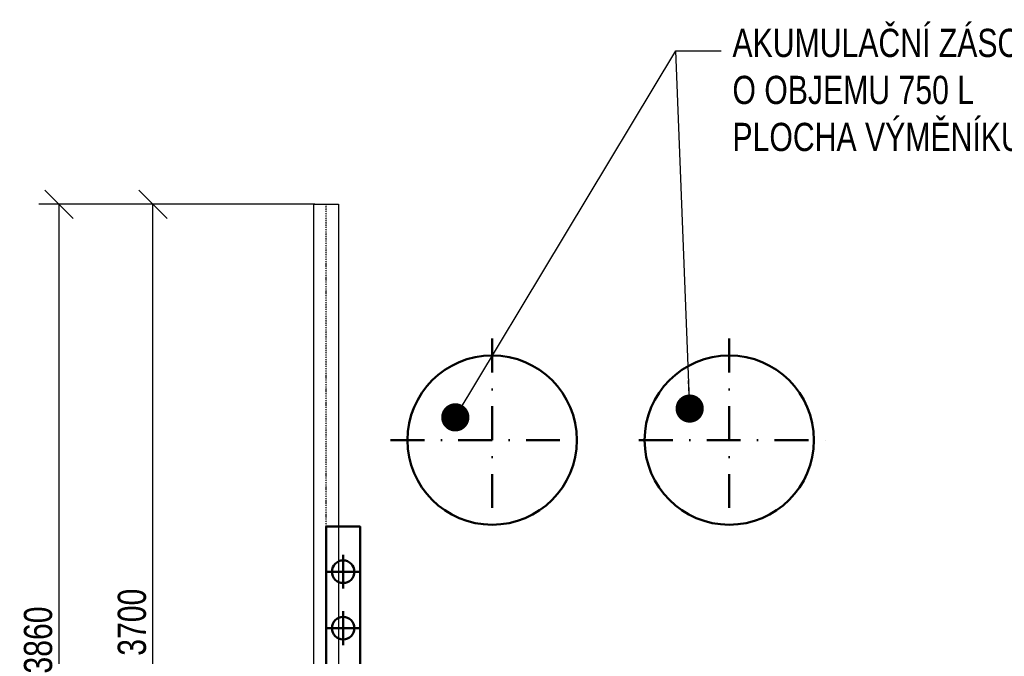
# Model space of a CAD drawing. Header units: millimetres. Extents: x -41881 to 54113, y -9946 to 101810.
# Tile 103 of 105: x -8877 to -4517, y 93827 to 96648. Entities that reach past the tile are written whole.
import ezdxf

# ---------------------------------------------------------------- set-up
doc = ezdxf.new("R2010")
doc.units = ezdxf.units.MM
doc.linetypes.add('DASHDOT', pattern=[1, 0.5, -0.25, 0, -0.25])
doc.layers.add('UT-komin', color=2, linetype='Continuous')
doc.layers.add('UT-koty', color=7, linetype='Continuous')
for name, color, linetype, lineweight in [('UT-kotle', 1, 'Continuous', 50), ('UT-stoupacky', 2, 'Continuous', 50), ('UT-texty_stredni', 7, 'Continuous', 25)]:
    doc.layers.add(name, color=color, linetype=linetype, lineweight=lineweight)
doc.styles.get("Standard").update_dxf_attribs({"font": 'ic-simplex.shx', "width": 0.8})
doc.dimstyles.new('CADKON', dxfattribs={"dimscale": 50, "dimtxt": 2.5, "dimasz": 2.5, "dimexe": 1.8, "dimexo": 0, "dimgap": 0.6, "dimtad": 1, "dimrnd": 10, "dimtxsty": 'Standard', "dimblk1": 'OBLIQUE', "dimblk2": 'OBLIQUE', "dimsah": 1, "dimcen": 2.5, "dimadec": 1, "dimazin": 2, "dimtfac": 1, "dimtdec": 4, "dimtix": 1, "dimtmove": 2, "dimatfit": 3, "dimldrblk": 'OPEN30', "dimfxl": 5, "dimtfill": 1, "dimtolj": 1, "dimarcsym": 0})

# ---------------------------------------------------------------- blocks, each defined once
blk = doc.blocks.new('_OBLIQUE')
at = {"color": 0, "linetype": 'ByBlock'}
blk.add_line((-0.5, -0.5), (0.5, 0.5), dxfattribs=at)
blk = doc.blocks.new('*U103', base_point=(3861.97, 0))
at = {"color": 0, "linetype": 'ByBlock', "lineweight": -2, "ltscale": 10}
for p, q in [((0, 110), (3861.97, 110)), ((0, 110), (0, 0)), ((3861.97, 110), (3861.97, 0)), ((3861.97, 0), (0, 0))]:
    blk.add_line(p, q, dxfattribs=at)
at = {"color": 40, "linetype": 'DASHDOT', "lineweight": 25, "ltscale": 10}
blk.add_line((0, 55), (3861.97, 55), dxfattribs=at)
blk = doc.blocks.new('*D106')
at = {"layer": 'Defpoints', "color": 0, "transparency": 16777216}
for p in [(-8287.1, 95830), (-7570, 95830), (-7575, 92125.8)]:
    blk.add_point(p, dxfattribs=at)
at = {"layer": 'UT-koty', "color": 0, "lineweight": -2, "ltscale": 10, "transparency": 16777216}
for p, q in [((-7570, 95830), (-8377.1, 95830)), ((-8287.1, 92125.8), (-8287.1, 95830)), ((-7575, 92125.8), (-8377.1, 92125.8))]:
    blk.add_line(p, q, dxfattribs=at)
at = {"layer": 'UT-koty', "color": 0, "lineweight": -2, "transparency": 16777216, "xscale": 125, "yscale": 125, "zscale": 125}
for p, rotation in [((-8287.1, 95830), 90), ((-8287.1, 92125.8), 270)]:
    blk.add_blockref('_OBLIQUE', p, dxfattribs=dict(at, rotation=rotation))
at = {"layer": 'UT-koty', "color": 0, "ltscale": 10, "transparency": 16777216, "insert": (-8379.6, 93977.9), "char_height": 125, "attachment_point": 5, "rotation": 90, "bg_fill": 3, "box_fill_scale": 1.1, "bg_fill_color": 256, "bg_fill_true_color": 13158600, "bg_fill_transparency": 0}
blk.add_mtext('\\A1;3700', dxfattribs=at)
blk = doc.blocks.new('_Open30')
at = {"color": 0, "lineweight": -2}
for p, q in [((-1, 0.268), (0, 0)), ((0, 0), (-1, -0.268)), ((0, 0), (-1, 0))]:
    blk.add_line(p, q, dxfattribs=at)
blk = doc.blocks.new('*D107')
at = {"layer": 'Defpoints', "color": 0, "transparency": 16777216}
for p in [(-8702.7, 95830), (-7575, 95830), (-7575, 91968)]:
    blk.add_point(p, dxfattribs=at)
at = {"layer": 'UT-koty', "color": 0, "lineweight": -2, "ltscale": 10, "transparency": 16777216}
for p, q in [((-7575, 95830), (-8792.7, 95830)), ((-8702.7, 91968), (-8702.7, 95830)), ((-7575, 91968), (-8792.7, 91968))]:
    blk.add_line(p, q, dxfattribs=at)
at = {"layer": 'UT-koty', "color": 0, "lineweight": -2, "transparency": 16777216, "xscale": 125, "yscale": 125, "zscale": 125}
for p, rotation in [((-8702.7, 95830), 90), ((-8702.7, 91968), 270)]:
    blk.add_blockref('_OBLIQUE', p, dxfattribs=dict(at, rotation=rotation))
at = {"layer": 'UT-koty', "color": 0, "ltscale": 10, "transparency": 16777216, "insert": (-8795.2, 93899), "char_height": 125, "attachment_point": 5, "rotation": 90, "bg_fill": 3, "box_fill_scale": 1.1, "bg_fill_color": 256, "bg_fill_true_color": 13158600, "bg_fill_transparency": 0}
blk.add_mtext('\\A1;3860', dxfattribs=at)
blk = doc.blocks.new('*U58')
at = {"color": 0, "linetype": 'ByBlock', "lineweight": -2, "ltscale": 10}
for p, q in [((0, 75), (0, -75)), ((-75, 0), (75, 0))]:
    blk.add_line(p, q, dxfattribs=at)
blk.add_circle((0, 0), 50, dxfattribs=at)

msp = doc.modelspace()

# ---------------------------------------------------------------- linework, layer by layer
at = {"layer": 'UT-kotle', "color": 2, "linetype": 'DASHDOT', "ltscale": 300}
for points in [[(-6785, 95234.847), (-6785, 94334.847)], [(-5735, 95234.847), (-5735, 94334.847)], [(-7235, 94784.847), (-6385, 94784.847)], [(-6135, 94784.847), (-5285, 94784.847)]]:
    msp.add_lwpolyline(points, dxfattribs=at)
at = {"layer": 'UT-kotle', "ltscale": 10}
msp.add_lwpolyline([(-7370, 92251.765), (-7520, 92251.765), (-7520, 94401.765), (-7370, 94401.765)], close=True, dxfattribs=at)
for centre in [(-6785, 94784.847), (-5735, 94784.847)]:
    msp.add_circle(centre, 375, dxfattribs=at)
at = {"layer": 'UT-texty_stredni', "ltscale": 10}
msp.add_line((-5970.901, 96509.631), (-5770.901, 96509.631), dxfattribs=at)

# ---------------------------------------------------------------- block references
at = {"layer": 'UT-komin', "ltscale": 10, "rotation": 90.00000000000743}
msp.add_blockref('*U103', (-7465, 95830), dxfattribs=at)
at = {"layer": 'UT-stoupacky', "ltscale": 10, "xscale": -1, "rotation": 180.0000000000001}
for p in [(-7445, 94201.765), (-7445, 93951.765)]:
    msp.add_blockref('*U58', p, dxfattribs=at)

# ---------------------------------------------------------------- texts
at = {"layer": 'UT-texty_stredni', "ltscale": 10, "insert": (-5720.901, 96607.846), "char_height": 125, "width": 2988.89915, "attachment_point": 1}
msp.add_mtext('AKUMULAČNÍ ZÁSOBNÍK TV - 2 ks\\PO OBJEMU 750 L\\PPLOCHA VÝMĚNÍKU 6 m2', dxfattribs=at)

# ---------------------------------------------------------------- leaders
at = {"layer": 'UT-texty_stredni', "ltscale": 10}
for points in [[(-6948.142, 94885.806), (-5970.901, 96509.631)], [(-5910.286, 94924.756), (-5970.901, 96509.631)]]:
    msp.add_leader(points, dimstyle='CADKON', override={"dimscale": 1, "dimasz": 125, "dimtih": 0, "dimtoh": 0, "dimrnd": 0, "dimclrd": 0, "dimtix": 0, "dimtofl": 0, "dimldrblk": 'Dot'}, dxfattribs=at)

# ---------------------------------------------------------------- next in the draw order: dimensions: what is measured, and where the dimension line sits
at = {"layer": 'UT-koty', "ltscale": 10}
dim = msp.add_linear_dim(base=(-8287.126, 95830), p1=(-7575, 92125.847), p2=(-7570, 95830), angle=90, dimstyle='CADKON', dxfattribs=at)
dim.commit()
dim.dimension.update_dxf_attribs({"geometry": '*D106', "text_midpoint": (-8379.626, 93977.923)})

# ---------------------------------------------------------------- next in the draw order: dimensions: what is measured, and where the dimension line sits
dim = msp.add_linear_dim(base=(-8702.651, 95830), p1=(-7575, 91968.03), p2=(-7575, 95830), angle=90, dimstyle='CADKON', dxfattribs=at)
dim.commit()
dim.dimension.update_dxf_attribs({"geometry": '*D107', "text_midpoint": (-8795.151, 93899.015)})

doc.saveas('drawing.dxf')
